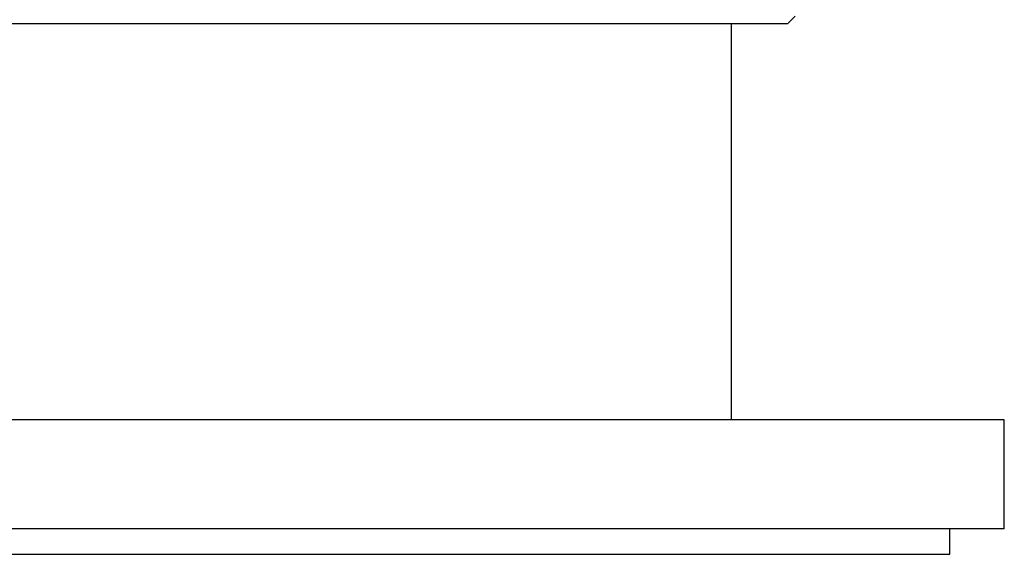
# Paper-space layout '_Left' of a CAD drawing. Header units: millimetres. Extents: x -310 to 25, y -1 to 320.
# Tile 12 of 51: x -2 to 25, y -1 to 14. Entities that reach past the tile are written whole.
import ezdxf

# ---------------------------------------------------------------- set-up
doc = ezdxf.new("R2010")
doc.units = ezdxf.units.MM

psp = doc.layouts.new('_Left')

# ---------------------------------------------------------------- linework, layer by layer
at = {"color": 7, "linetype": 'Continuous', "lineweight": 25}
for p, q in [((19.048, 13.9), (19.25, 14.102)), ((-19.048, 13.9), (19.048, 13.9)), ((17.5, 3), (17.5, 13.9)), ((25, 3), (-25, 3)), ((25, 0), (25, 3)), ((25, 0), (-25, 0)), ((23.5, -0.7), (23.5, 0)), ((-23.5, -0.7), (23.5, -0.7))]:
    psp.add_line(p, q, dxfattribs=at)

doc.saveas('drawing.dxf')
